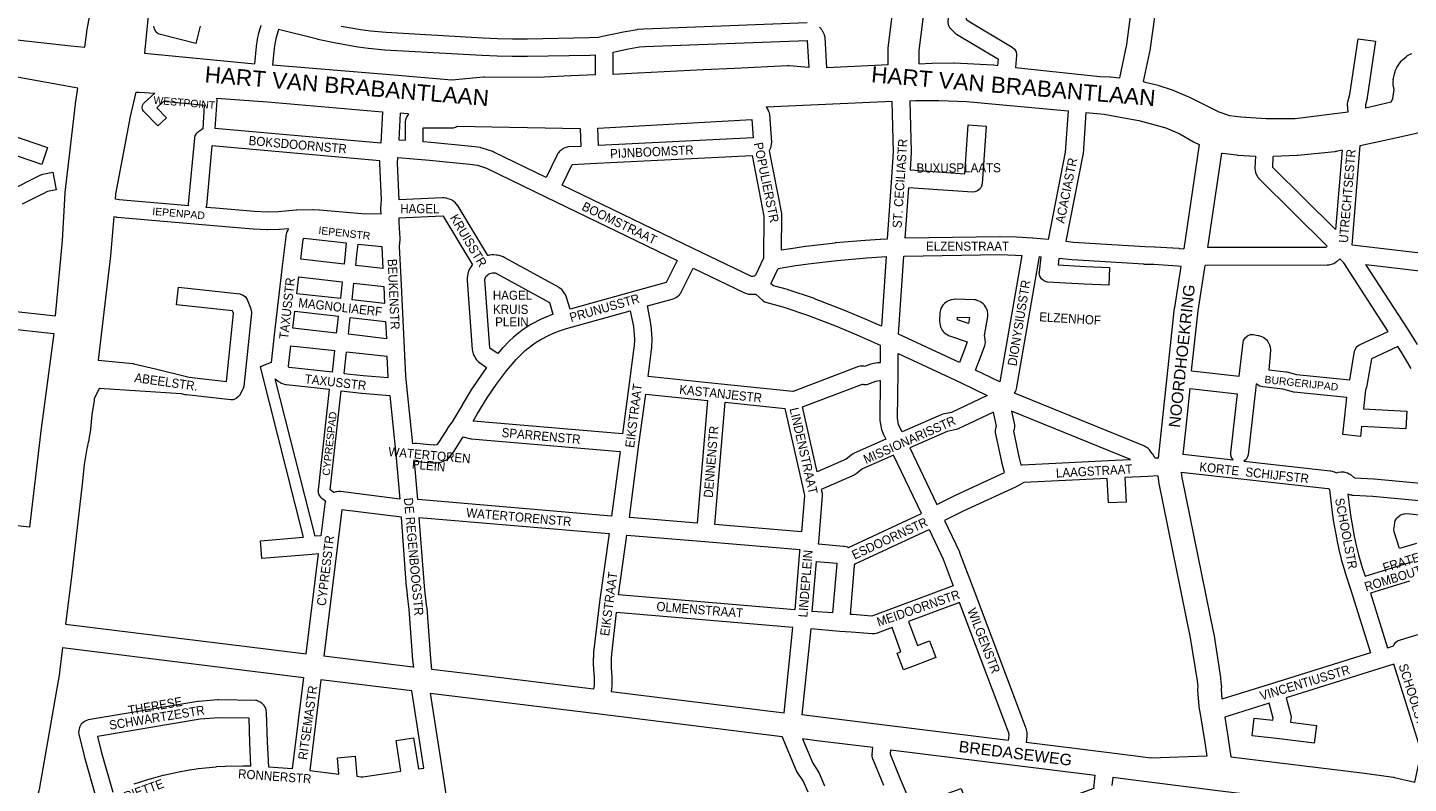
# Model space of a CAD drawing. Header units: metres. Extents: x 123817 to 142006, y 393105 to 406084.
# Tile 58 of 138: x 132562 to 133728, y 396289 to 396927. Entities that reach past the tile are written whole.
import ezdxf
from ezdxf.enums import TextEntityAlignment as Align

# ---------------------------------------------------------------- set-up
doc = ezdxf.new("R2010")
doc.units = ezdxf.units.M
doc.header["$MEASUREMENT"] = 0
doc.styles.add('Style-Arial', font='arial.ttf')

msp = doc.modelspace()

# ---------------------------------------------------------------- linework, layer by layer
at = {"color": 1, "linetype": 'Continuous', "lineweight": 0, "flags": 128}
for points in [[(132610.5, 396910.2), (132612, 396922.8), (132612.2, 396923.7), (132655.1, 397153.4), (132655.5, 397156.9), (132657.6, 397171.4)], [(132687.1, 397164.2), (132685.9, 397153), (132685.9, 397153), (132685.9, 397153), (132671.5, 397024.2), (132668.8, 396986.3), (132668.7, 396985.9), (132660.8, 396905.3)], [(132585.7, 396683.3), (132591.4, 396747), (132593.8, 396786.9), (132593.9, 396787.6), (132602.4, 396862.1), (132602.4, 396862.7), (132604.4, 396875.7)], [(132636.3, 396782), (132636.7, 396786.1), (132649, 396851.8), (132653.6, 396872.3)], [(132635, 396767), (132632, 396734.4), (132632, 396734), (132621.7, 396646.1)], [(132584.1, 396668.4), (132580.9, 396643.2), (132572.9, 396584), (132572.9, 396583.7), (132563.7, 396505.1)], [(132618.4, 396613.2), (132618.3, 396612.7), (132618.2, 396612), (132616.4, 396599.7)], [(132612.1, 396571.3), (132609.8, 396557.9), (132608, 396541.4), (132608, 396541.4), (132608, 396541.3), (132599.5, 396465.7), (132599.5, 396465.4), (132594.1, 396423.2)], [(132591.6, 396403.3), (132589, 396382.5), (132588.9, 396381.8), (132571.7, 396283.4), (132571.5, 396282.3), (132566.8, 396264), (132566.4, 396262.6), (132566.3, 396262.4), (132562.2, 396251.6)]]:
    msp.add_lwpolyline(points, dxfattribs=at)
at = {"color": 9, "linetype": 'Continuous', "lineweight": 0, "flags": 128}
for points in [[(133508.8, 397048.1), (133459.1, 397054.2), (133334.3, 397069.7), (133334.7, 397063.8), (133334.7, 397063.3), (133334.7, 397062.7), (133333.4, 397045.1), (133333.3, 397044), (133330.7, 397032.3), (133326.4, 397000.4), (133314.6, 396907.3), (133314.7, 396896.3)], [(133288.8, 396895.2), (133288.7, 396908.4), (133288.7, 396908.4), (133288.8, 396909.3), (133288.7, 396909.3), (133300.7, 397004.6)], [(133381.3, 396894.8), (133381.8, 396899.7), (133347.8, 396920), (133346.5, 396921), (133341.8, 396925.4), (133341.2, 396926), (133339.9, 396928.3), (133339.4, 396930.9), (133339.5, 396931.4), (133339.4, 396931.4), (133342.7, 396976.7), (133357.7, 396975.6), (133354.6, 396933.9), (133356.2, 396932.4), (133393.5, 396910.2), (133395.4, 396908.6), (133396.7, 396906.3), (133397.2, 396903.8), (133397.1, 396903.1), (133396.2, 396893.2)], [(132707.8, 396927.9), (132704.2, 396913.4), (132674.4, 396920.9), (132672.4, 396921.6), (132670.4, 396923.3), (132669.1, 396925.6), (132668.7, 396928.1)], [(132754, 396896.2), (132755.3, 396910.9), (132755.4, 396911.2), (132756.1, 396916.8), (132756.2, 396917.3), (132756.9, 396920.7), (132757.1, 396921.3), (132759.4, 396928.9)], [(133041.6, 396886.8), (133041.5, 396903.6), (133037.2, 396903.3), (133036.8, 396903.3), (132984.3, 396902.3), (132984.1, 396902.3), (132971.4, 396902.4), (132971.3, 396902.4), (132958.6, 396902.7), (132958.5, 396902.7), (132945.8, 396903.1), (132945.6, 396903.1), (132863.7, 396907.8), (132863.4, 396907.8), (132850, 396909.2), (132849.7, 396909.2), (132841.2, 396910.3), (132841, 396910.3), (132824.1, 396913.2), (132824.1, 396913.2), (132823.8, 396913.2), (132807.1, 396916.8), (132806.8, 396916.9), (132773.9, 396925.2), (132771.6, 396917.3), (132771, 396914.5), (132770.3, 396909.4), (132769, 396894.9)], [(132826.8, 396927.9), (132843.3, 396925.2), (132851.6, 396924.1), (132864.8, 396922.8), (132946.4, 396918.1), (132958.9, 396917.6), (132971.5, 396917.4), (132984.1, 396917.3), (133036.3, 396918.3), (133043.8, 396918.8), (133047.6, 396919.4), (133066.6, 396923.6), (133066.9, 396923.6), (133067, 396923.6), (133076.7, 396925.2), (133077.1, 396925.3), (133082, 396925.7), (133082.4, 396925.8), (133220.3, 396931)], [(133230.7, 396927.1), (133231.8, 396926.1), (133232, 396925.8), (133232.8, 396924.8), (133233.7, 396923.2), (133234.6, 396921), (133234.7, 396920.7), (133235.2, 396918.6), (133236.8, 396892.7)], [(133056.6, 396887.2), (133056.5, 396906), (133069.6, 396908.9), (133078.8, 396910.4), (133083.2, 396910.8), (133220.3, 396916), (133221.7, 396893.1)], [(133677.1, 396855.6), (133676.7, 396861.8), (133676.7, 396862.3), (133677, 396864.1), (133676.9, 396864.1), (133678.5, 396870.4), (133685.5, 396917.4), (133700.3, 396915.2), (133693.3, 396867.8), (133693.2, 396867), (133691.8, 396861.6), (133691.9, 396858.8)], [(133713.6, 396863.8), (133714.9, 396867), (133716, 396874.4), (133715.7, 396875.8), (133715.5, 396876.8), (133715.3, 396878.7), (133715.3, 396879.5), (133715.3, 396881.5), (133715.3, 396881.5), (133715.4, 396882.6), (133715.3, 396882.6), (133715.9, 396886.5), (133716.2, 396887.6), (133716.8, 396889.5), (133716.9, 396889.8), (133717, 396890.2), (133717.8, 396892), (133718.3, 396893), (133720.4, 396896.4), (133721, 396897.3), (133721, 396897.3), (133722.3, 396898.8), (133723.1, 396899.6), (133726.1, 396902.2), (133727.3, 396903.1), (133727.3, 396903.1), (133730.8, 396905)], [(132861.8, 396855.7), (132860.4, 396829.3), (132720.2, 396841.6)], [(132876.8, 396854.4), (132875.5, 396832.1), (132881.2, 396831.6), (132881.2, 396847.4), (132881.7, 396849.9), (132882.4, 396851.4), (132883.4, 396852.9), (132884, 396853.7), (132884.1, 396853.8)], [(133185.8, 396859.5), (133185.9, 396859.4), (133187.1, 396857.6), (133187.8, 396856), (133187.9, 396855.6), (133188.4, 396853.5), (133190.1, 396830), (133190.1, 396829.4), (133190, 396828.5), (133189.8, 396826.5), (133189.4, 396824.9), (133188.8, 396823.7), (133188.3, 396822.8), (133198.7, 396769.7), (133198.8, 396768.2), (133198.8, 396768.1), (133198.5, 396739), (133206.4, 396740.3), (133206.6, 396740.3), (133219, 396742.1), (133219.2, 396742.1), (133244.1, 396745.1), (133244.4, 396745.2), (133269.4, 396747.4), (133269.6, 396747.4), (133282.1, 396748.2), (133282.2, 396748.2), (133288.1, 396748.5), (133291.7, 396800.1), (133291.7, 396800.1), (133293.2, 396821.9), (133292.1, 396864.3)], [(133440.8, 396856.4), (133438.3, 396821.7), (133423.8, 396747.8), (133411, 396748.9), (133410.9, 396748.9), (133410.7, 396748.9), (133397.1, 396749.7), (133397, 396749.7), (133383.4, 396750.2), (133383, 396750.2), (133303.2, 396748.9), (133306.1, 396791.6)], [(133307.1, 396865), (133308.2, 396822), (133308.2, 396821.8), (133308.2, 396821.3), (133307.2, 396806.6)], [(133455.7, 396855.1), (133453.3, 396820.2), (133453.2, 396819.2), (133438.8, 396746.3), (133445.3, 396745.5), (133505.5, 396741.8), (133513.7, 396741.6), (133513.9, 396741.6), (133534.1, 396740.4), (133534.4, 396740.3), (133538.4, 396739.9)], [(132999.9, 396800.3), (132955.7, 396821.7), (132954.8, 396822.1), (132946, 396825), (132944.9, 396825.3), (132944.6, 396825.4), (132937.3, 396826.3), (132937, 396826.4), (132902.8, 396829.8), (132902.7, 396829.8), (132896.2, 396830.4), (132896.2, 396842.1), (132920.4, 396842.1), (132921.7, 396842.2), (132923.5, 396842.8), (132924.9, 396843.4), (133028.6, 396841.5), (133029.1, 396826.5), (133018.7, 396826), (133017.8, 396825.9), (133015.8, 396825.3), (133014.1, 396824.4), (133013.6, 396824.2), (133012.2, 396823.1), (133011.5, 396822.5), (133010.8, 396821.8), (133010.3, 396821.1), (133009.6, 396820.1), (133009.1, 396819.2), (132999.9, 396800.3)], [(133044.1, 396827.3), (133043.6, 396841.8), (133173.7, 396849.1), (133174.8, 396833.8), (133044.1, 396827.3)], [(132548.6, 396835.9), (132578.9, 396825.5), (132574.1, 396811.3), (132543.7, 396821.7)], [(132698.2, 396776.2), (132698, 396777), (132698, 396777.7), (132703.2, 396833.5), (132703.6, 396835.4), (132704.9, 396837.7), (132706.3, 396838.9), (132708.8, 396840.8), (132709.5, 396841.2), (132710.2, 396841.4)], [(133908.9, 396839.3), (133867.5, 396721.2), (133680.5, 396743.2), (133687.3, 396827.1)], [(132860.6, 396769.3), (132860.4, 396773), (132860.4, 396773.4), (132860.4, 396773.7), (132860.8, 396781.5), (132859.5, 396812.1), (132859.5, 396812.4), (132859.5, 396812.8), (132859.5, 396812.8), (132859.6, 396814.3), (132717.6, 396826.8), (132713, 396776.3), (132712.7, 396774.9)], [(133174, 396716.6), (133173.4, 396716.6), (133172.8, 396716.8), (133124, 396740.3), (133013.4, 396793.8), (133021.9, 396811.2), (133037.2, 396811.9), (133173.8, 396818.8), (133183.8, 396767.5), (133183.4, 396732.2), (133177, 396718.3), (133176.6, 396717.8), (133176.2, 396717.4), (133175.6, 396717), (133175.5, 396716.9), (133175.4, 396716.9), (133174.6, 396716.6), (133174, 396716.6)], [(133672, 396823.4), (133666.5, 396756.2), (133613.5, 396808.7), (133613.9, 396818)], [(133020.1, 396689.1), (133017.2, 396698.8), (133017.1, 396699.2), (133016.8, 396699.9), (133015.7, 396702.1), (133014.7, 396703.6), (133013.9, 396704.6), (133013.9, 396704.6), (133013.1, 396705.5), (133012.2, 396706.3), (133011, 396707.1), (133010.9, 396707.2), (132965.7, 396732.2), (132965.1, 396732.5), (132963.6, 396733.2), (132962.7, 396733.5), (132961.1, 396734), (132960.3, 396734.2), (132958.6, 396734.5), (132958.5, 396734.6), (132957.6, 396734.7), (132955.4, 396734.8), (132954.2, 396734.8), (132952.4, 396734.6), (132951.9, 396734.5), (132951.1, 396734.3), (132950.7, 396734.2), (132925.6, 396775.9), (132925, 396776.8), (132924.9, 396776.9), (132923.4, 396778.7), (132922, 396780), (132921, 396780.6), (132920.5, 396781), (132919.3, 396781.5), (132917.1, 396782.3), (132915.8, 396782.7), (132915, 396782.8), (132913.4, 396782.9), (132912.5, 396782.9), (132875.8, 396781.2), (132875.8, 396781.4), (132875.8, 396781.7), (132874.5, 396812.4), (132874.7, 396817.1), (132888, 396816), (132901.4, 396814.9), (132935.4, 396811.5), (132941.9, 396810.6), (132949.6, 396808), (133000, 396783.6), (133110.6, 396730.1), (133101.4, 396711.6), (133074.8, 396704.3), (133074.8, 396704.3), (133074.8, 396704.3), (133020.1, 396689.1)], [(133598.9, 396818.2), (133598.5, 396808.2), (133598.6, 396808.2), (133598.5, 396807.9), (133598.5, 396807.5), (133598.6, 396806.5), (133599, 396804.3), (133599, 396804.3), (133599.7, 396802.4), (133600.9, 396800.4), (133601.6, 396799.5), (133601.7, 396799.3), (133602.2, 396798.8), (133659.5, 396742.1), (133658.4, 396741.1), (133558.7, 396741)], [(132551.5, 396791.6), (132567.6, 396799.5), (132572.7, 396802.3), (132575, 396803.1), (132583.4, 396804.6), (132586.2, 396789.9), (132578.9, 396788.5), (132574.6, 396786.2), (132574.3, 396786.1), (132557.5, 396777.8)], [(132905.1, 396574.2), (132898.8, 396574.7), (132890.7, 396575.6), (132889.4, 396575.6), (132887.3, 396575.4), (132882.3, 396624), (132881.5, 396632.8), (132880.4, 396656.1), (132880.4, 396656.1), (132880.4, 396656.1), (132878.8, 396685.7), (132877.5, 396715.2), (132877.5, 396715.2), (132877.5, 396715.3), (132876.1, 396742), (132876.6, 396747.9), (132876.6, 396748.5), (132876.6, 396748.8), (132875.9, 396762.1), (132875.7, 396766.2), (132912.8, 396767.9), (132912.9, 396767.9), (132913.1, 396767.6), (132937.8, 396726.5), (132937.6, 396726.3), (132937.3, 396725.9), (132936.1, 396724.2), (132935.3, 396723), (132934.7, 396721.6), (132934.4, 396720.9), (132934.2, 396720.2), (132933.4, 396717.2), (132933.2, 396715.8), (132933.1, 396714.2), (132933.2, 396714.2), (132933.1, 396713.7), (132933.1, 396713.2), (132937.6, 396655), (132937.7, 396653.8), (132938.3, 396651.4), (132938.6, 396650.6), (132939.3, 396649.1), (132940.6, 396647), (132941.2, 396646.2), (132941.7, 396645.6), (132942.6, 396644.8), (132943.6, 396643.9), (132949.7, 396639.8), (132945.8, 396634.5), (132945.6, 396634.2), (132937.7, 396622.5), (132937.5, 396622.2), (132929, 396608.2), (132928.9, 396608.1), (132920.5, 396593.9), (132916.9, 396589), (132916.5, 396588.4), (132909.7, 396577.3), (132907.5, 396574.5), (132907.5, 396574.5), (132905.6, 396574.2), (132905.1, 396574.2)], [(132782.5, 396756.9), (132781.7, 396755.7), (132781, 396754.2), (132780.8, 396753.6), (132780.2, 396751.3), (132780, 396750.2), (132777.1, 396725.4), (132773.7, 396696.4), (132770.3, 396667.3), (132767.6, 396643.9), (132758.4, 396640.3)], [(132829.3, 396727), (132792.8, 396731.1), (132794.8, 396747.9), (132795, 396748.6), (132795.1, 396748.8), (132795.2, 396748.8), (132795.3, 396748.9), (132795.5, 396748.9), (132831.2, 396745)], [(132841.2, 396744), (132861.1, 396741.8), (132861.1, 396741.7), (132862, 396723.3), (132839.2, 396725.9)], [(133283, 396674.6), (133270.3, 396680.3), (133270.1, 396680.4), (133251.4, 396688.2), (133251.2, 396688.3), (133226.6, 396697.8), (133226.4, 396697.9), (133204.4, 396705.4), (133203.8, 396705.5), (133191.8, 396708.6), (133189.8, 396710.5), (133190.3, 396711.5), (133195.8, 396723.3), (133208.8, 396725.5), (133221.1, 396727.2), (133245.8, 396730.2), (133270.6, 396732.4), (133283, 396733.2), (133287.1, 396733.4), (133283, 396674.6)], [(133382.9, 396627.6), (133362.6, 396637.6), (133367.3, 396649.8), (133367.3, 396649.9), (133367.3, 396649.9), (133370.1, 396657.5), (133370.3, 396658.4), (133370.6, 396659.6), (133370.8, 396661.3), (133370.8, 396661.5), (133370.7, 396662.7), (133370.7, 396663.7), (133370.2, 396666.8), (133372.8, 396682.9), (133372.9, 396684.1), (133372.8, 396685.1), (133372.5, 396687.2), (133372.2, 396688.7), (133371.9, 396689.3), (133371.5, 396690.1), (133370.5, 396691.8), (133370.3, 396692), (133368.9, 396693.5), (133367.1, 396695), (133366.3, 396695.4), (133364.4, 396696.2), (133362.7, 396696.8), (133361.6, 396696.9), (133345.2, 396697.4), (133343.9, 396697.3), (133342.2, 396697), (133342, 396697), (133339.7, 396696.2), (133338.2, 396695.4), (133338, 396695.3), (133336.2, 396693.7), (133335, 396692.4), (133334.9, 396692.3), (133333.6, 396690.2), (133333, 396688.6), (133332.9, 396688.4), (133332.5, 396686.1), (133332.2, 396678.7), (133332.3, 396678.7), (133332.2, 396678.4), (133332.3, 396677.3), (133332.6, 396675.5), (133333, 396674.1), (133333.5, 396673), (133334.4, 396671.4), (133335.1, 396670.3), (133336.1, 396669.3), (133337.5, 396668.2), (133338.5, 396667.5), (133339.8, 396666.9), (133355.5, 396661.4), (133353.2, 396655.1), (133349, 396644.1), (133297.6, 396667.9), (133302.1, 396733.9), (133383, 396735.2), (133396.4, 396734.7), (133401.5, 396734.4), (133382.9, 396627.6)], [(133517, 396563.2), (133514.2, 396563.1), (133514, 396563.4), (133513.6, 396564.2), (133512.2, 396566.5), (133511.7, 396567.3), (133509.8, 396569.8), (133509.6, 396570), (133509.1, 396570.5), (133508.2, 396571.4), (133506.7, 396572.6), (133506.7, 396572.6), (133505.5, 396573.2), (133504.6, 396573.7), (133395.4, 396618.2), (133396, 396619), (133396.7, 396620.6), (133397.1, 396621.9), (133416.6, 396733.4), (133417.9, 396733.3)], [(133536.1, 396725.1), (133533, 396725.4), (133513.1, 396726.6), (133504.9, 396726.8), (133504.7, 396726.9), (133444.2, 396730.6), (133443.7, 396730.6), (133432.9, 396731.9)], [(133545, 396637), (133585.2, 396632.4), (133588.4, 396660.9), (133588.8, 396662.6), (133590.1, 396664.9), (133592.1, 396666.6), (133594.6, 396667.5), (133596.9, 396667.5), (133601.2, 396666.9), (133601.5, 396666.9), (133603.4, 396666.3), (133605.3, 396665.4), (133605.9, 396665.1), (133607.9, 396663.5), (133609.3, 396661.8), (133609.3, 396661.8), (133610.6, 396659.5), (133610.8, 396659), (133611.4, 396656.9), (133611.7, 396654.9), (133611.6, 396654.2), (133610.1, 396637.9), (133624.4, 396636.2), (133624.8, 396636.1), (133625.4, 396636), (133633.6, 396633.8), (133678.6, 396629.3), (133682.6, 396653.5), (133683, 396654.8), (133684.3, 396657.1), (133686.3, 396658.7), (133686.8, 396659), (133710.9, 396670.3), (133673.4, 396728.1), (133670.8, 396730.9), (133670.1, 396731.6), (133667.3, 396729), (133666, 396728), (133665.8, 396727.9), (133665, 396727.4), (133662.9, 396726.7), (133660.9, 396726.3), (133660.7, 396726.2), (133659.4, 396726.1), (133556.5, 396726)], [(133735.7, 396659.1), (133727.8, 396671.8), (133727.7, 396671.9), (133727.7, 396671.9), (133692.2, 396726.7), (133862.4, 396706.7)], [(132826.2, 396698), (132789.5, 396702.1), (132791.1, 396716.2), (132827.7, 396712.1)], [(132959.2, 396651.6), (132952.7, 396655.9), (132952.6, 396656.1), (132952.5, 396656.7), (132948.1, 396713.8), (132948.1, 396714.1), (132948.6, 396715.8), (132948.6, 396716), (132949, 396716.5), (132950.7, 396718.1), (132951.2, 396718.5), (132952.4, 396719.1), (132954.6, 396719.7), (132955.2, 396719.8), (132956.3, 396719.7), (132957, 396719.6), (132957.8, 396719.3), (132958.7, 396718.9), (133002.7, 396694.6), (133003, 396693.9), (133005.7, 396684.7), (133005.3, 396684.5), (133005, 396684.4), (132999.9, 396682.4), (132999.6, 396682.3), (132995.7, 396680.6), (132995.2, 396680.3), (132987.6, 396676.3), (132987.4, 396676.2), (132987.1, 396676.1), (132983.5, 396673.8), (132983.2, 396673.6), (132979.7, 396671.2), (132979.3, 396670.9), (132972.5, 396665.5), (132972.1, 396665.2), (132969, 396662.3), (132968.6, 396662), (132963.5, 396656.6), (132963.2, 396656.3), (132959.2, 396651.6)], [(133208.6, 396619.5), (133208.3, 396619.6), (133145, 396626.1), (133086, 396632.1), (133088.7, 396652.5), (133088.7, 396652.7), (133089.1, 396656.7), (133089.2, 396657.2), (133089.4, 396663.4), (133089.4, 396663.6), (133089.4, 396664), (133089, 396672), (133088.9, 396672.6), (133088.4, 396676.5), (133088.4, 396677), (133085.5, 396691.7), (133106.4, 396697.5), (133107.8, 396698), (133109.6, 396698.9), (133110, 396699.1), (133111.4, 396700.2), (133112.2, 396700.9), (133112.7, 396701.5), (133113.2, 396702.2), (133113.9, 396703.2), (133114.3, 396703.9), (133124.1, 396723.6), (133166.9, 396703), (133168.2, 396702.5), (133170.1, 396702), (133170.7, 396701.8), (133171.4, 396701.8), (133173.4, 396701.6), (133174.7, 396701.6), (133176.7, 396701.8), (133176.9, 396701.8), (133183.2, 396696.2), (133184.5, 396695.3), (133186.3, 396694.6), (133199.8, 396691.1), (133221.4, 396683.7), (133245.7, 396674.4), (133264.2, 396666.6), (133282.1, 396658.5), (133282.1, 396643.7), (133281, 396643.7), (133279.8, 396643.6), (133275.3, 396642.9), (133275.2, 396642.8), (133274.1, 396642.6), (133268.8, 396640.7), (133268.3, 396640.8), (133267.8, 396641), (133265.2, 396641), (133263.8, 396640.6), (133208.6, 396619.5)], [(132621.7, 396646.1), (132650.8, 396643.2), (132651.4, 396643.1), (132651.8, 396643), (132670, 396638.7), (132670, 396638.6), (132698.4, 396631.5), (132730, 396628), (132736, 396685.4), (132735.2, 396687.5), (132687.7, 396692.8), (132689.4, 396707.7), (132741.3, 396701.9), (132741.8, 396701.8), (132744.2, 396700.9), (132746.2, 396699.3), (132747.4, 396697.2), (132750.6, 396689.2), (132750.7, 396689), (132751.1, 396686.4), (132751.1, 396685.7), (132744.6, 396623.9), (132744.2, 396622.1), (132743.6, 396620.9), (132740.9, 396616.2), (132740.1, 396615.2), (132738.2, 396613.5), (132735.7, 396612.6), (132733.6, 396612.5), (132696.2, 396616.6), (132695.7, 396616.7), (132695.2, 396616.8), (132692.1, 396617.6), (132691.8, 396617.6), (132622.5, 396622), (132618.4, 396613.2)], [(132837.6, 396711), (132862.8, 396708.2), (132863.4, 396693.8), (132836.1, 396696.9)], [(132544.7, 396688), (132585.7, 396683.3)], [(132823, 396668.9), (132786.1, 396673), (132787.7, 396687.2), (132824.6, 396683.1)], [(132834.5, 396682), (132864.2, 396678.6), (132865, 396664.1), (132833, 396667.8)], [(133064.4, 396583.7), (132938.4, 396594.5), (132938.3, 396594.5), (132941.8, 396600.4), (132950.2, 396614.2), (132958, 396625.7), (132962.1, 396631.3), (132966.4, 396636.9), (132974.5, 396646.4), (132979.3, 396651.4), (132982.1, 396654), (132988.4, 396659), (132991.6, 396661.2), (132994.8, 396663.2), (133002, 396666.9), (133005.5, 396668.5), (133010.3, 396670.4), (133017.2, 396672.7), (133071, 396687.7), (133073.6, 396674.4), (133074, 396671), (133074.4, 396663.6), (133074.2, 396658), (133073.8, 396654.4), (133070.1, 396626.4), (133064.4, 396583.7)], [(133356.6, 396676.9), (133347.3, 396680.1), (133347.4, 396682.3), (133357.5, 396682), (133356.6, 396676.9)], [(132563.7, 396505.1), (132523.4, 396509.6), (132523.4, 396509.8), (132532.7, 396592.4), (132542.8, 396673.1), (132584.1, 396668.4)], [(132819.5, 396635.9), (132782.9, 396639.9), (132782.6, 396640.1), (132782.4, 396640.3), (132782.3, 396640.8), (132784.4, 396658.1), (132821.4, 396654)], [(133730.3, 396639), (133723, 396651.2), (133719, 396657.5), (133696.8, 396647.1), (133693, 396624.5), (133692.7, 396623.2), (133692.7, 396623.1), (133692, 396621.4), (133691.7, 396620.8), (133690, 396605), (133726.8, 396602.9), (133726, 396587.9), (133688.5, 396590), (133687.6, 396581.5), (133672.7, 396583.1), (133674.3, 396598.7), (133676, 396614.5), (133631.5, 396619), (133630.9, 396619), (133630.3, 396619.2), (133622.1, 396621.4), (133605.1, 396623.4), (133604.7, 396623.4), (133602.7, 396624.1), (133601.1, 396624.8), (133600.7, 396625.1), (133599.5, 396625.9), (133599.2, 396623.2), (133592.7, 396566.1), (133592.3, 396564.4), (133591, 396562.1), (133589.2, 396560.6), (133661.9, 396552.6), (133662.4, 396552.6), (133662.5, 396552.5), (133663.8, 396552.3), (133665.4, 396551.8), (133667.6, 396550.9), (133668.9, 396551.3), (133669.1, 396551.4), (133671.3, 396551.7), (133673.6, 396551.6), (133674.4, 396551.4), (133676.5, 396550.8), (133678.1, 396550.1), (133679.2, 396549.4), (133681.8, 396547.1), (133682.2, 396546.9), (133682.8, 396546.7), (133698.9, 396545.7), (133699.2, 396545.7), (133768.6, 396539.3)], [(132829.4, 396634.8), (132845.5, 396633), (132866.6, 396631.4), (132866.6, 396631.6), (132866.5, 396631.9), (132865.7, 396649), (132831.4, 396652.8)], [(133300.5, 396585.4), (133298.1, 396590.2), (133297.4, 396591.9), (133296.7, 396596.7), (133297.1, 396636.2), (133297.1, 396636.3), (133297.1, 396636.3), (133297.1, 396651.6), (133349.9, 396627.1), (133372.4, 396616.1), (133342.3, 396601.9), (133334.9, 396600.4), (133333.4, 396599.9), (133300.5, 396585.4)], [(132817, 396621.1), (132780.4, 396625.1), (132780, 396625.2), (132779.1, 396625.4), (132777.5, 396625.9), (132776, 396626.5), (132775.8, 396626.7), (132773.6, 396628), (132771.9, 396629.5), (132771.2, 396630.3)], [(133228.9, 396551.7), (133216.5, 396606.5), (133267, 396625.7), (133267.3, 396625.6), (133267.8, 396625.5), (133270.4, 396625.5), (133271.5, 396625.8), (133278.4, 396628.2), (133281.7, 396628.7), (133282, 396628.7), (133281.7, 396596.2), (133281.7, 396596.2), (133281.7, 396596.1), (133281.8, 396594.9), (133282.8, 396588.8), (133283.1, 396587.4), (133283.2, 396587.3), (133284.2, 396584.5), (133284.5, 396583.9), (133286.8, 396579.3), (133260.1, 396567.4), (133259.4, 396567), (133258.6, 396566.5), (133253.2, 396562.4), (133228.9, 396551.7)], [(133543.4, 396622.1), (133583.5, 396617.5), (133577.8, 396567.8), (133577.8, 396567), (133578.2, 396564.4), (133579.5, 396562.1), (133580.2, 396561.6), (133537.5, 396566.3)], [(132826.9, 396620), (132844, 396618.1), (132844.3, 396618), (132868, 396616.2), (132873.1, 396566.7), (132876.5, 396528.7), (132826.2, 396535), (132824.7, 396535), (132823.1, 396534.9), (132822.3, 396534.8), (132820.6, 396534.2)], [(133127.5, 396508.4), (133070.2, 396513.1), (133078.3, 396574.7), (133084, 396617.2), (133136.1, 396611.9), (133127.5, 396508.4)], [(133215.5, 396501.1), (133142.5, 396507.1), (133151, 396610.4), (133201.4, 396605.2), (133216.3, 396539.5), (133218.1, 396531.6), (133215.5, 396501.1)], [(132616.4, 396599.7), (132614.8, 396585), (132614.7, 396584.4), (132613.4, 396576.9), (132613.3, 396576.6), (132612.3, 396572.1), (132612.2, 396571.6), (132612.1, 396571.3)], [(133329.9, 396524.2), (133345.6, 396531.9), (133345.7, 396532), (133386.9, 396551), (133384.7, 396559.6), (133384.6, 396560), (133379.5, 396584.8), (133379.4, 396586.3), (133379.7, 396588.6), (133380.2, 396590.2), (133377.8, 396602), (133347.8, 396587.9), (133346.2, 396587.4), (133338.7, 396585.8), (133307, 396571.9), (133329.9, 396524.2)], [(133400.7, 396557.5), (133401.1, 396557.5), (133401.9, 396557.6), (133480.5, 396561.5), (133493.3, 396562.1), (133392.9, 396603), (133395.3, 396591.3), (133395.4, 396589.8), (133395.1, 396587.5), (133394.6, 396585.9), (133399.3, 396563.2), (133400.7, 396557.5)], [(133055.2, 396514.3), (132891.6, 396528.3), (132888.7, 396560.5), (132889.8, 396560.6), (132897.3, 396559.8), (132897.5, 396559.8), (132904.4, 396559.2), (132905.3, 396559.2), (132906.6, 396559.3), (132907.5, 396559.3), (132910.6, 396559.8), (132910.7, 396559.9), (132911.9, 396560.2), (132913.8, 396560.9), (132915.1, 396561.4), (132916.1, 396562.2), (132917.7, 396563.5), (132918.7, 396564.4), (132918.7, 396564.5), (132921.7, 396568.2), (132922.3, 396569.1), (132929.2, 396580.4), (132929.8, 396581.2), (132935.2, 396579.8), (132935.8, 396579.7), (132936.5, 396579.6), (133062.4, 396568.9), (133055.2, 396514.3)], [(133255.2, 396487.9), (133316.9, 396516.6), (133293.3, 396565.8), (133267, 396554.1), (133261.6, 396549.9), (133260.8, 396549.4), (133260.1, 396549), (133232.3, 396536.8), (133232.9, 396533.8), (133233.1, 396532.1), (133233.1, 396531.5), (133229.8, 396492.4), (133229.8, 396492.4), (133229.8, 396492.4), (133229.6, 396490.9), (133251.1, 396489), (133251.8, 396488.9), (133251.8, 396488.9), (133252.9, 396488.7), (133254.3, 396488.3), (133255.2, 396487.9)], [(133536.2, 396551.3), (133660, 396537.7), (133660.2, 396537.7), (133660.8, 396537.4), (133661.3, 396537), (133661.4, 396536.8), (133663.3, 396519.7), (133663.4, 396519.5), (133664.5, 396511.2), (133664.6, 396511), (133667.5, 396494.6), (133667.6, 396494.3), (133669.4, 396486.2), (133669.4, 396486), (133671.4, 396478), (133671.4, 396477.8), (133674.5, 396466.7), (133674.6, 396466.3), (133679.4, 396451.8), (133696, 396398.9), (133618.5, 396374.7), (133618.4, 396374.7), (133613.3, 396373), (133570.6, 396359.7)], [(133516.5, 396548.2), (133508.4, 396547.8), (133488.7, 396546.8), (133489.8, 396526.2), (133474.8, 396525.5), (133473.7, 396546.1), (133403.3, 396542.7), (133399.4, 396540.5), (133399.4, 396540.5), (133399.4, 396540.5), (133396.7, 396539), (133396.2, 396538.7), (133352.1, 396518.4), (133336.4, 396510.7), (133348.9, 396484), (133349.1, 396483.5), (133360.4, 396453.6), (133360.4, 396453.6), (133404.4, 396336.8), (133404.5, 396336.7), (133404.7, 396336), (133405.5, 396332.8), (133405.7, 396331.5), (133405.8, 396329.8), (133405.8, 396329.3), (133405.8, 396328.5), (133405.2, 396323.1)], [(133767.3, 396524.4), (133697.9, 396530.8), (133681.4, 396531.7), (133680.6, 396531.8), (133680.4, 396531.9), (133679.5, 396532.1), (133678.5, 396532.3), (133677, 396532.8), (133678.2, 396521.5), (133679.4, 396513.5), (133682.3, 396497.4), (133684, 396489.5), (133685.9, 396481.6), (133688.9, 396470.9), (133691.4, 396463.5), (133731.7, 396476.1)], [(132813.6, 396526.9), (132813.4, 396526.1), (132813, 396524.7), (132809.7, 396497.7), (132804.9, 396497.3)], [(132888.1, 396386.7), (132887.5, 396392.8), (132887.5, 396393), (132884.4, 396435.4), (132882.8, 396447.4), (132882.8, 396447.6), (132882.2, 396453.7), (132882.1, 396453.9), (132877.7, 396513.5), (132827.5, 396519.7), (132823.8, 396489.8), (132812.3, 396396.1)], [(133734.8, 396491.3), (133720.5, 396486.9), (133716.1, 396501.1), (133715.8, 396503.3), (133716, 396504.5), (133715.9, 396504.5), (133716.6, 396508.9), (133716.9, 396510.2), (133718.2, 396512.5), (133718.3, 396512.6), (133719.1, 396513.5), (133721.1, 396515.1), (133723.1, 396515.9), (133724.3, 396516.2), (133724.7, 396516.3), (133726.7, 396516.4), (133739.9, 396515.1)], [(132903.4, 396384.9), (132902.5, 396394.1), (132899.4, 396436.7), (132899.3, 396437.2), (132897.7, 396449.3), (132897.1, 396455.2), (132892.8, 396513.1), (133053.2, 396499.5), (133045.1, 396441.9), (133045.1, 396441.8), (133045.1, 396441.7), (133040, 396399.4), (133040, 396398.9), (133039.8, 396394.7), (133039.7, 396394.3), (133039.7, 396390), (133039.7, 396389.9), (133039.7, 396389.7), (133039.8, 396385.4), (133039.9, 396385.1), (133040.4, 396378.1), (133040.4, 396371.9), (133039.9, 396368.1)], [(132797.4, 396397.9), (132807.8, 396482.4), (132802.3, 396482), (132802.3, 396482), (132802.3, 396482), (132759.8, 396478.5), (132758.6, 396493.4), (132794.7, 396496.4)], [(133209.8, 396435.2), (133061.1, 396447.7), (133068.1, 396498.2), (133133.8, 396492.8), (133133.8, 396492.8), (133133.8, 396492.8), (133214.2, 396486.2), (133214, 396484.8), (133214, 396484.8), (133214, 396484.8), (133209.8, 396435.2)], [(133274.9, 396429.9), (133258.7, 396431.2), (133256.8, 396431.3), (133260.3, 396472.6), (133260.4, 396473.3), (133260.8, 396474), (133323.4, 396503.1), (133335.2, 396477.9), (133343.7, 396455.3), (133293.9, 396436.9), (133293.9, 396436.9), (133293.9, 396436.9), (133274.9, 396429.9)], [(133241.8, 396432.5), (133224.7, 396433.9), (133228.3, 396476), (133245.5, 396474.5), (133245.4, 396474.1), (133241.8, 396432.5)], [(133729, 396459.5), (133696, 396449.2), (133710.3, 396403.2)], [(133390.3, 396324.9), (133390.8, 396329.4), (133390.8, 396329.8), (133390.3, 396331.9), (133349, 396441.3), (133306, 396425.4), (133313.4, 396405.1), (133323.7, 396409), (133329, 396394.9), (133311.5, 396388.3), (133301.6, 396384.6), (133296.3, 396398.6), (133299.3, 396399.8), (133292, 396420.2), (133279.4, 396415.6), (133278.6, 396415.3), (133277.4, 396415), (133277, 396414.9), (133275.1, 396414.8), (133257.5, 396416.2), (133257.5, 396416.2), (133257.5, 396416.2), (133248, 396417), (133248, 396417), (133248, 396417), (133223.3, 396419), (133215.7, 396346.4)], [(133200.8, 396348.3), (133208.3, 396420.2), (133059.1, 396432.8), (133055, 396397.8), (133054.7, 396393.9), (133054.7, 396390), (133054.8, 396386.1), (133055.4, 396379), (133055.4, 396378.4), (133055.4, 396378.3), (133055.4, 396371.4), (133055.3, 396370.6), (133054.8, 396366.2)], [(133710.3, 396403.2), (133714.7, 396404.6), (133715.4, 396404.7), (133716, 396405.8), (133716.9, 396407.2), (133718.9, 396408.9), (133720.4, 396409.5), (133736, 396414.4)], [(133733.6, 396289.7), (133738.3, 396311.9), (133738.5, 396314.8), (133738.4, 396316.6), (133715.8, 396389.2), (133707.6, 396386.8), (133624.7, 396360.9), (133628.7, 396346.2), (133629, 396344.2), (133628.9, 396343.1), (133628.5, 396340.2), (133650.3, 396337.6), (133648.5, 396322.7), (133619.1, 396326.2), (133596, 396328.9), (133597.8, 396343.8), (133613.6, 396342), (133613.8, 396343.8), (133610.4, 396356.4), (133572.9, 396344.6)], [(132794.9, 396378.1), (132785.4, 396301), (132765.8, 396302.4), (132764.7, 396323.6), (132763.9, 396348.5), (132763.5, 396350.8), (132762.9, 396352.6), (132762.8, 396352.6), (132761.5, 396354.8), (132760, 396356.2), (132758.5, 396357.3), (132758, 396357.6), (132755.6, 396358.5), (132754.4, 396358.6), (132723.5, 396359.1), (132722.8, 396359.1), (132706.3, 396357.7), (132705.7, 396357.7), (132613.3, 396342.2), (132613.3, 396342.2), (132610.8, 396341.3), (132610.1, 396340.8), (132608.7, 396339.7), (132607.4, 396338.5), (132606.1, 396336.3), (132606, 396336.1), (132605.5, 396334.4), (132605.5, 396334.4), (132605.1, 396332), (132605.3, 396330.2), (132609.8, 396311.8), (132609.9, 396311.5), (132620.2, 396275)], [(132809.8, 396376.2), (132800.3, 396299.5), (132824.9, 396296.5), (132823.7, 396310.3), (132838.6, 396311.6), (132840.1, 396294.6), (132841.8, 396294.4), (132843.6, 396294.2), (132845, 396294.3), (132869.8, 396297.8), (132877.2, 396298.9), (132873.2, 396324.8), (132888, 396327.1), (132892.1, 396301), (132896.6, 396301.6), (132886.5, 396366.8)], [(132902, 396364.9), (132912.6, 396296.4), (132912.6, 396296.4), (132912.6, 396296.4), (132926.8, 396201.2)], [(132652.1, 396288.3), (132666.4, 396292.8), (132666.7, 396292.9), (132676.5, 396295.5), (132676.9, 396295.6), (132691.2, 396298.7), (132691.5, 396298.8), (132691.5, 396298.8), (132698.8, 396300.1), (132699, 396300.1), (132706.2, 396301.2), (132706.5, 396301.2), (132721.2, 396302.7), (132721.5, 396302.8), (132728.8, 396303.2), (132729.1, 396303.3), (132743.8, 396303.6), (132744.1, 396303.6), (132750.7, 396303.5), (132749.8, 396322.9), (132749.7, 396323), (132749.1, 396343.7), (132723.6, 396344.1), (132707.9, 396342.8), (132621.2, 396328.3), (132624.3, 396315.5), (132634, 396281.3)], [(133221.1, 396281.1), (133217, 396290.8), (133212.2, 396297.8), (133211.4, 396299.1), (133199.2, 396328.3)], [(133216.4, 396326.2), (133225, 396305.7), (133229.7, 396298.7), (133230.5, 396297.4), (133235.1, 396286.5)], [(133285, 396286.8), (133275.7, 396309.4), (133275.6, 396309.7), (133275.1, 396312.3), (133275.3, 396313.2), (133275.1, 396313.1), (133275.8, 396318.9)], [(133290.7, 396317), (133290.3, 396313.4), (133298.9, 396292.6), (133309.3, 396268.1), (133314.4, 396258.7), (133314.7, 396257.9), (133324.8, 396232.7), (133350.1, 396241.8), (133336.3, 396279.2), (133350.4, 396284.4), (133364.7, 396245.7), (133366.3, 396246.1), (133427, 396270.1), (133434.9, 396274.6), (133436.1, 396275.1), (133462.7, 396284.6), (133462.7, 396284.7), (133462.5, 396286.3), (133462.7, 396287.1), (133462.6, 396287.1), (133463.5, 396295.6)], [(133478.4, 396293.8), (133477.6, 396286.8)]]:
    msp.add_lwpolyline(points, dxfattribs=at)
at = {"color": 40, "linetype": 'Continuous', "lineweight": 0, "flags": 128}
for points in [[(133396.2, 396893.2), (133467.5, 396885.5), (133475.7, 396885.2), (133476.2, 396885.1), (133484.4, 396884.4), (133490.3, 396912.4), (133493.7, 396938.3), (133493.7, 396938.6), (133496.5, 396955.4), (133496.5, 396955.6), (133498, 396963.8), (133498, 396963.8), (133498, 396963.8), (133501, 396980.2), (133501.1, 396981), (133503.9, 396991.4), (133507.9, 397036.1), (133508.8, 397048.1)], [(133513.5, 396935.5), (133510.1, 396909.4), (133510, 396908.7), (133504.2, 396881.2), (133505.2, 396881), (133505.8, 396880.8), (133516.6, 396878.1), (133517.2, 396877.9), (133527.8, 396874.4), (133528.5, 396874.2), (133541.8, 396868.7), (133542.5, 396868.4), (133568.1, 396855.5), (133577.1, 396852.6), (133586.5, 396851.5), (133607.8, 396850.1), (133632.4, 396849.9), (133677.1, 396855.6)], [(132502.2, 396921.7), (132519.8, 396920.2), (132520, 396920.2), (132598.7, 396911.4), (132610.5, 396910.2)], [(132660.8, 396905.3), (132754, 396896.2)], [(132604.4, 396875.7), (132501.4, 396894.2), (132499.1, 396894.9), (132487.3, 396900.1)], [(133041.6, 396886.8), (133021.1, 396886.1), (133020.9, 396886.1), (132992.5, 396884.7), (132947.8, 396885), (132946.9, 396884.9), (132920.3, 396882.5), (132871.3, 396886.5), (132871.3, 396886.5), (132871.3, 396886.5), (132769, 396894.9)], [(133221.7, 396893.1), (133205.2, 396894.6), (133203.8, 396894.6), (133158.9, 396892.3), (133132.7, 396891.2), (133132.6, 396891.2), (133077.5, 396888.4), (133077.4, 396888.4), (133061.9, 396887.4), (133056.6, 396887.2)], [(133288.8, 396895.2), (133260.2, 396893.8), (133236.8, 396892.7)], [(133314.7, 396896.3), (133325.7, 396896.8), (133326, 396896.8), (133344.2, 396897), (133344.8, 396897), (133377.3, 396895.2), (133377.8, 396895.2), (133381.3, 396894.8)], [(132653.6, 396872.3), (132656.2, 396872.3), (132669.6, 396871.3)], [(132721.5, 396867.3), (132764.7, 396864), (132861.8, 396855.7)], [(132884.1, 396853.8), (132884, 396853.8), (132883.2, 396853.9), (132876.8, 396854.4)], [(133292.1, 396864.3), (133185.8, 396859.5)], [(133307.1, 396865), (133311.8, 396865.2), (133331.4, 396865.2), (133355, 396864.3), (133440.8, 396856.4)], [(133455.7, 396855.1), (133471.2, 396853.7), (133487.8, 396850.6), (133487.8, 396850.6), (133500.3, 396848.3), (133523.2, 396842), (133534.9, 396837.2), (133546.5, 396830.4), (133546.6, 396830.3), (133547.2, 396830), (133551.4, 396828), (133538.4, 396739.9)], [(133713.6, 396863.8), (133708.7, 396862.6), (133691.9, 396858.8)], [(133687.3, 396827.1), (133717.1, 396833.8), (133749.8, 396841.1), (133766.7, 396844), (133787.5, 396846.3), (133803.1, 396847.6), (133859.8, 396845), (133870.7, 396844.4), (133905.6, 396839.8), (133908.9, 396839.3)], [(133558.7, 396741), (133570.6, 396820.7), (133571, 396820.7), (133583.2, 396819.2), (133583.8, 396819.1), (133598.9, 396818.2)], [(133672, 396823.4), (133667.3, 396822.2), (133666.6, 396822.1), (133665.8, 396822), (133634.7, 396818.9), (133634.1, 396818.9), (133613.9, 396818)], [(133545, 396637), (133550.5, 396687.7), (133556.5, 396726)], [(133517, 396563.2), (133524.4, 396631.8), (133524.4, 396631.8), (133524.4, 396631.8), (133530.6, 396690.1), (133530.7, 396690.5), (133536.1, 396725.1)], [(133543.4, 396622.1), (133540.8, 396597.3), (133537.5, 396566.3)], [(133536.2, 396551.3), (133536.2, 396551.2), (133536.8, 396546.9), (133563.5, 396415.4), (133563.6, 396415), (133569.4, 396378), (133569.5, 396377.3), (133570, 396371.7), (133570.1, 396370.8), (133570.1, 396370.7), (133570, 396368.3), (133570.6, 396359.7)], [(133516.5, 396548.2), (133516.9, 396544.1), (133517.1, 396543.3), (133543.8, 396411.6), (133549.6, 396375.2), (133550.1, 396370.4), (133550, 396368.1), (133550, 396368), (133550, 396367.2), (133551, 396354.1), (133551.1, 396352.9), (133552.2, 396347.4), (133556.1, 396323.3), (133557.7, 396311.7), (133510.7, 396309.9), (133473.2, 396314.6), (133473.2, 396314.6), (133473.2, 396314.6), (133405.2, 396323.1)], [(132594.1, 396423.2), (132767.7, 396401.6), (132797.4, 396397.9)], [(132591.6, 396403.3), (132720.4, 396387.3), (132794.9, 396378.1)], [(132888.1, 396386.7), (132887.5, 396386.8), (132812.3, 396396.1)], [(132886.5, 396366.8), (132860.6, 396370), (132809.8, 396376.2)], [(133039.9, 396368.1), (132941, 396380.2), (132903.4, 396384.9)], [(132902, 396364.9), (133045, 396347.3), (133045, 396347.3), (133199.2, 396328.3)], [(133054.8, 396366.2), (133200.8, 396348.3)], [(133390.3, 396324.9), (133285.6, 396337.8), (133285.6, 396337.8), (133215.7, 396346.4)], [(133572.9, 396344.6), (133575.9, 396326.4), (133575.9, 396326.2), (133578, 396311.1), (133688.7, 396297.6), (133688.9, 396297.6), (133715.5, 396293.8), (133715.8, 396293.8), (133716.3, 396293.7), (133733.6, 396289.7)], [(133275.8, 396318.9), (133228.5, 396324.7), (133216.4, 396326.2)], [(133290.7, 396317), (133395.5, 396304.1), (133463.5, 396295.6)], [(133478.4, 396293.8), (133509, 396289.9), (133569.3, 396282.4), (133590.2, 396279.8), (133624.3, 396186.3)]]:
    msp.add_lwpolyline(points, dxfattribs=at)
at = {"color": 111, "linetype": 'Continuous', "lineweight": 0, "flags": 128}
for points in [[(132710.2, 396841.4), (132711.5, 396861), (132676.9, 396864.4), (132671.1, 396859.1), (132679.3, 396850.7), (132672.1, 396843.7), (132660.3, 396855.9), (132660, 396856.1), (132659.2, 396857.6), (132658.9, 396859.4), (132659.2, 396861.1), (132660, 396862.6), (132660.6, 396863.1), (132660.5, 396863.1), (132669.6, 396871.3)], [(132721.5, 396867.3), (132721.5, 396867.2), (132721.8, 396865.5), (132721.8, 396865.2), (132720.2, 396841.6)], [(132831.2, 396745), (132830.2, 396735.7), (132829.3, 396727)], [(132839.2, 396725.9), (132840.2, 396734.8), (132841.2, 396744)], [(132827.7, 396712.1), (132826.2, 396698)], [(132836.1, 396696.9), (132837.6, 396711)], [(132823, 396668.9), (132824, 396677.5), (132824.6, 396683.1)], [(132833, 396667.8), (132834.5, 396682)], [(132819.5, 396635.9), (132821.1, 396651.3), (132821.4, 396654)], [(132829.4, 396634.8), (132831.4, 396652.8)], [(132758.4, 396640.3), (132794.7, 396496.4)], [(132804.9, 396497.3), (132771.2, 396630.3)], [(132813.6, 396526.9), (132810.6, 396529.3), (132809.8, 396530), (132809.7, 396530.2), (132808.8, 396531.4), (132808, 396532.7), (132807.8, 396533.7), (132807.6, 396535.2), (132807.5, 396536), (132807.6, 396536.5), (132807.6, 396536.5), (132817, 396621.1)], [(132820.6, 396534.2), (132817.6, 396536.5), (132826.9, 396620)]]:
    msp.add_lwpolyline(points, dxfattribs=at)
at = {"color": 6, "linetype": 'Continuous', "lineweight": 0, "flags": 128}
for points in [[(133307.2, 396806.6), (133353.6, 396803.4), (133356.4, 396844.6), (133371.4, 396843.6), (133368, 396794.9), (133367.6, 396792.8), (133366.3, 396790.6), (133364.3, 396788.9), (133361.9, 396788), (133360, 396787.9), (133306.1, 396791.6)], [(133432.9, 396731.9), (133432.2, 396726.4), (133455.1, 396725), (133475.7, 396724.3), (133475.1, 396709.3), (133454.5, 396710), (133454.3, 396710), (133423.4, 396711.9), (133422.5, 396712), (133420.1, 396712.9), (133418.1, 396714.5), (133416.8, 396716.8), (133416.3, 396719.4), (133416.5, 396720.3), (133416.4, 396720.2), (133417.9, 396733.3)]]:
    msp.add_lwpolyline(points, dxfattribs=at)
at = {"color": 191, "linetype": 'Continuous', "lineweight": 0, "flags": 128}
for points in [[(132698.2, 396776.2), (132639.3, 396781.4), (132636.3, 396782)], [(132860.6, 396769.3), (132844.4, 396769.5), (132808.5, 396772.6), (132808.4, 396772.6), (132803.4, 396772.9), (132802.8, 396772.9), (132789.3, 396772.5), (132788.8, 396772.5), (132773.7, 396771.2), (132764.7, 396770.9), (132753.8, 396771.5), (132720.7, 396774.2), (132712.7, 396774.9)], [(132782.5, 396756.9), (132774.8, 396756.2), (132774.4, 396756.2), (132764.9, 396755.9), (132764.2, 396755.9), (132752.8, 396756.5), (132752.6, 396756.6), (132719.4, 396759.3), (132719.4, 396759.3), (132637.6, 396766.5), (132637, 396766.6), (132636.8, 396766.6), (132635, 396767)]]:
    msp.add_lwpolyline(points, dxfattribs=at)

# ---------------------------------------------------------------- texts
at = {"linetype": 'Continuous', "lineweight": 0, "style": 'Style-Arial'}
for p in [(132831.7, 396877.3), (133394.5, 396877.3)]:
    msp.add_text('HART VAN BRABANTLAAN', height=13.6, rotation=355.1816, dxfattribs=at).set_placement(p, align=Align.MIDDLE_CENTER)
at = {"color": 8, "style": 'Style-Arial'}
for s, rotation, p in [('WESTPOINT', 355.0603, (132694.4, 396863.4)), ('IEPENPAD', 355.0603, (132689.6, 396769.9)), ('IEPENSTR', 353.6282, (132829.6, 396753.2)), ('BURGERIJPAD', 353.8863, (133637.7, 396626.5)), ('CYPRESPAD', 83.5601, (132817, 396575.5))]:
    msp.add_text(s, height=6.3, rotation=rotation, dxfattribs=at).set_placement(p, align=Align.MIDDLE_CENTER)
at = {"color": 8, "style": 'Style-Arial', "width": 0.909091}
for s, rotation, p in [('BOKSDOORNSTR', 355.0436, (132790.2, 396827.9)), ('PIJNBOOMSTR', 2.6647, (133089.2, 396821.9)), ('POPULIERSTR', 281.6898, (133185.9, 396796)), ('ST. CECILIASTR', 86.1814, (133298.7, 396795.2)), ('UTRECHTSESTR', 85.1759, (133676.4, 396784.6)), ('BUXUSPLAATS', 0.1817, (133348.3, 396808.3)), ('ACACIASTR', 78.5856, (133439.2, 396789.2)), ('HAGEL', 0.0436, (132893.3, 396773.9)), ('BOOMSTRAAT', 334.2832, (133061.9, 396761.7)), ('KRUISSTR', 300.8223, (132934.4, 396747)), ('ELZENSTRAAT', 0.0528, (133355.8, 396742.2)), ('BEUKENSTR', 272.384, (132871.2, 396701.6)), ('TAXUSSTR', 83.6181, (132781.1, 396689.7)), ('HAGEL', 0.0436, (132971.5, 396700.8)), ('DIONYSIUSSTR', 80.6893, (133399.2, 396677.4)), ('MAGNOLIAERF', 353.6183, (132826.1, 396690.7)), ('KRUIS', 0.0436, (132970, 396688.9)), ('PRUNUSSTR', 15.8848, (133049.2, 396690.1)), ('PLEIN', 0.0436, (132971, 396678.3)), ('ELZENHOF', 356.5602, (133442.4, 396681.1)), ('ABEELSTR.', 351.8874, (132679.1, 396627.6)), ('TAXUSSTR', 353.6183, (132822.1, 396627.4)), ('EIKSTRAAT', 82.7208, (133073.8, 396599.1)), ('KASTANJESTR', 353.9901, (133147.3, 396617.7)), ('LINDENSTRAAT', 282.7759, (133217.4, 396569.5)), ('MISSIONARISSTR', 23.9171, (133306.7, 396578.7)), ('SPARRENSTR', 354.8673, (132995.7, 396582)), ('DENNENSTR', 85.2906, (133139.2, 396560.2)), ('PLEIN', 354.9861, (132900.7, 396557)), ('LAAGSTRAAT', 3.1528, (133462.7, 396552.4)), ('DE REGENBOOGSTR', 275.1981, (132888.1, 396480.1)), ('WATERTORENSTR', 354.9861, (132976.9, 396513.5)), ('SCHOOLSTR', 280.8488, (133675.5, 396499.6)), ('ESDOORNSTR', 24.8224, (133290, 396495.5)), ('CYPRESSTR', 83.0637, (132813.6, 396468.3)), ('LINDEPLEIN', 85.4057, (133218.9, 396457.3)), ('EIKSTRAAT', 82.3342, (133052.8, 396440.2)), ('MEIDOORNSTR', 19.0951, (133314.2, 396436.6)), ('OLMENSTRAAT', 355.4057, (133129.7, 396435.3)), ('WILGENSTR', 291.2152, (133369.5, 396409.1)), ('VINCENTIUSSTR', 16.8232, (133640.6, 396373.7)), ('SCHOOLSTR', 287.6378, (133732.5, 396360.4)), ('RITSEMASTR', 81.929, (132798.6, 396339.9)), ('SCHWARTZESTR', 9.2959, (132671.2, 396344.2)), ('THERESE', 9.7552, (132669.8, 396354.1)), ('RONNERSTR', 355.7941, (132770.8, 396294.6)), ('HENRIETTE', 19.6802, (132650.4, 396279.6))]:
    msp.add_text(s, height=7.7, rotation=rotation, dxfattribs=at).set_placement(p, align=Align.MIDDLE_CENTER)
at = {"style": 'Style-Arial'}
for s, rotation, p in [('NOORDHOEKRING', 83.966, (133536.7, 396649.5)), ('BREDASEWEG', 352.9766, (133396.2, 396314.1))]:
    msp.add_text(s, height=9.6, rotation=rotation, dxfattribs=at).set_placement(p, align=Align.MIDDLE_CENTER)
at = {"color": 8, "char_height": 7.7, "attachment_point": 5, "style": 'Style-Arial'}
for s, insert, rotation in [('\\H1x;\\W0.909091;WATERTOREN', (132901.4, 396565.7), 354.9861), ('\\H1x;\\W0.909091;KORTE  SCHIJFSTR^J', (133597.8, 396550.9), 353.7189), ('\\H1x;\\W0.909091;FRATER', (133725.4, 396476.3), 17.2369), ('\\H1x;\\W0.909091;ROMBOUTSHOF', (133728.1, 396465.7), 17.2369)]:
    msp.add_mtext(s, dxfattribs=dict(at, insert=insert, rotation=rotation))

doc.saveas('drawing.dxf')
